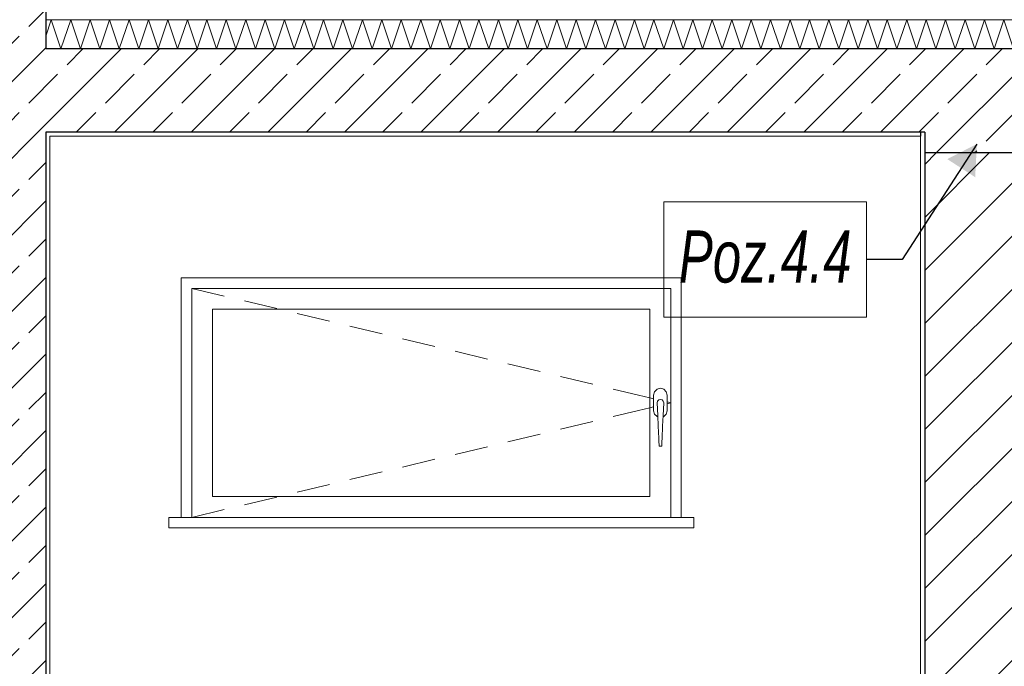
# Model space of a CAD drawing. Header units: millimetres. Extents: x 58537 to 97688, y -8921 to 14216.
# Tile 109 of 145: x 78068 to 80431, y 1268 to 2820. Entities that reach past the tile are written whole.
import ezdxf

# ---------------------------------------------------------------- set-up
doc = ezdxf.new("R2010")
doc.units = ezdxf.units.MM
doc.header["$MEASUREMENT"] = 0
doc.linetypes.add('Wipeout_Contour', pattern=[1000, 0, -1000])
for name, color, linetype in [('Nowe_A-Belki-Wieniec', 7, 'Continuous'), ('Nowe_A-Posadzki', 7, 'Continuous'), ('Nowe_A-Stropy', 7, 'Continuous'), ('Nowe_A-Wymiary-Zewnętrzne', 7, 'Continuous'), ('Nowe_A-Ściany-Konstrukcyjne', 7, 'Continuous'), ('Nowe_A-Ściany-Wewnętrzne', 7, 'Continuous'), ('Nowe_Okna Archicada', 7, 'Continuous')]:
    doc.layers.add(name, color=color, linetype=linetype)
for name, color, linetype, lineweight in [('Nowe_A-Belki-Wieniec_Nr_pióra__30', 7, 'Continuous', 25), ('Nowe_A-Posadzki_Nr_pióra__174', 7, 'Continuous', 5), ('Nowe_A-Posadzki_Nr_pióra__9', 7, 'Continuous', 13), ('Nowe_A-Stropy_Nr_pióra__29', 7, 'Continuous', 25), ('Nowe_A-Stropy_Nr_pióra__49', 7, 'Continuous', 15), ('Nowe_A-Wymiary-Zewnętrzne_Nr_pióra__46', 5, 'Continuous', 15), ('Nowe_A-Ściany-Konstrukcyjne_Nr_pióra__27', 7, 'Continuous', 25), ('Nowe_A-Ściany-Konstrukcyjne_Nr_pióra__47', 7, 'Continuous', 15), ('Nowe_A-Ściany-Wewnętrzne_Nr_pióra__27', 7, 'Continuous', 25), ('Nowe_A-Ściany-Wewnętrzne_Nr_pióra__47', 7, 'Continuous', 15), ('Nowe_Okna Archicada_Nr_pióra__3', 7, 'Continuous', 13), ('Nowe_Okna Archicada_Nr_pióra__87', 7, 'Continuous', 13)]:
    doc.layers.add(name, color=color, linetype=linetype, lineweight=lineweight)
for name, color, linetype, lineweight, true_color in [('Nowe_A-Konstrukcja Opis_Nr_pióra__58', 7, 'Continuous', 13, 0xdf0000), ('Nowe_A-Wymiary-Zewnętrzne_Nr_pióra__45', 7, 'Continuous', 15, 0x40a5ff), ('Nowe_A-Wymiary-Zewnętrzne_Nr_pióra__85', 7, 'Continuous', 13, 0x80c2ff)]:
    doc.layers.add(name, color=color, linetype=linetype, lineweight=lineweight, true_color=true_color)
doc.styles.add('STYL_AUTOMATYCZNY_2', font='arial.ttf')
doc.styles.add('STYL_AUTOMATYCZNY_4', font='arial.ttf', dxfattribs={"width": 0.7})
doc.dimstyles.new('STYL_AUTOMATYCZNY__1', dxfattribs={"dimtxt": 125, "dimasz": 47.5, "dimexe": 0.18, "dimexo": 20, "dimgap": 0, "dimtad": 1, "dimdec": 1, "dimlfac": 0.1, "dimzin": 0, "dimdsep": 46, "dimtxsty": 'STYL_AUTOMATYCZNY_2', "dimblk": 'ARROWHEAD_11', "dimblk1": 'ARROWHEAD_11', "dimblk2": 'ARROWHEAD_11', "dimcen": 0.09, "dimclrd": 256, "dimclre": 256, "dimclrt": 5, "dimadec": 1, "dimazin": 0, "dimtfac": 1, "dimtdec": 4, "dimtmove": 0, "dimatfit": 3, "dimfxl": 0, "dimtolj": 1, "dimtzin": 0, "dimarcsym": 0})
doc.dimstyles.new('STYL_AUTOMATYCZNY__2', dxfattribs={"dimtxt": 0.18, "dimasz": 76, "dimexe": 0.18, "dimexo": 0.0625, "dimgap": 0, "dimtad": 0, "dimtih": 1, "dimtoh": 1, "dimdec": 4, "dimzin": 0, "dimdsep": 46, "dimcen": 0.09, "dimadec": 0, "dimazin": 0, "dimtfac": 1, "dimtdec": 4, "dimtmove": 0, "dimatfit": 3, "dimldrblk": 'ARROWHEAD_16', "dimfxl": 0, "dimtolj": 1, "dimtzin": 0, "dimarcsym": 0})
pattern_1 = [(0, (0, 0), (0, 86.60254), [0, -50]), (0, (25, 43.3), (0, 86.60254), [0, -50])]
pattern_2 = [(45, (0, 0), (-91.92388, 91.92388), []), (45, (-45.96, 45.96), (-91.92388, 91.92388), [97.5, -32.5])]

# ---------------------------------------------------------------- blocks, each defined once
blk = doc.blocks.new('ElemPrzekroju_34')
at = {"layer": 'Nowe_A-Ściany-Konstrukcyjne', "linetype": 'Continuous', "lineweight": 0, "true_color": 0x000000}
h = blk.add_hatch(dxfattribs=at)
h.set_pattern_fill('Beton_zbrojony', color=18, style=0, pattern_type=2)
h.set_pattern_definition(pattern_2)
h.paths.add_polyline_path([(77880.1, -210), (78130.1, -210), (78130.1, 0), (78130.1, 2540), (78130.1, 2550), (77880.1, 2550)])
h = blk.add_hatch(dxfattribs=at)
h.set_pattern_fill('Tynk', color=18, style=0, pattern_type=2)
h.set_pattern_definition(pattern_1)
h.paths.add_polyline_path([(78140.1, 2540), (78130.1, 2540), (78130.1, 0), (78140.1, 0)])
at = {"layer": 'Nowe_A-Ściany-Konstrukcyjne_Nr_pióra__27', "color": 7, "linetype": 'Continuous', "lineweight": 25, "flags": 128}
blk.add_lwpolyline([(78130.1, 2550), (78130.1, 2540), (78130.1, 0), (78130.1, -20), (78130.1, -70), (78130.1, -140), (78130.1, -210)], dxfattribs=at)
at = {"layer": 'Nowe_A-Ściany-Konstrukcyjne_Nr_pióra__47', "color": 7, "linetype": 'Continuous', "lineweight": 15}
blk.add_line((78140.1, 2540), (78140.1, 0), dxfattribs=at)
blk = doc.blocks.new('ElemPrzekroju_39')
at = {"layer": 'Nowe_A-Ściany-Wewnętrzne', "linetype": 'Continuous', "lineweight": 0, "true_color": 0x000000}
h = blk.add_hatch(dxfattribs=at)
h.set_pattern_fill('Tynk', color=18, style=0, pattern_type=2)
h.set_pattern_definition(pattern_1)
h.paths.add_polyline_path([(80230.1, 2550), (80230.1, -20), (80240.1, -20), (80240.1, 2500), (80240.1, 2550)])
h = blk.add_hatch(dxfattribs=at)
h.set_pattern_fill('Bloczki_ceramiczne', color=18, style=0, pattern_type=2)
h.set_pattern_definition([(45, (0, 0), (-63.63961, 63.63961), [])])
h.paths.add_polyline_path([(80240.1, 2500), (80240.1, -20), (80240.1, -70), (80240.1, -210), (80490.1, -210), (80490.1, -70), (80490.1, -20), (80490.1, 2500)])
at = {"layer": 'Nowe_A-Ściany-Wewnętrzne_Nr_pióra__27', "color": 7, "linetype": 'Continuous', "lineweight": 25, "flags": 128}
blk.add_lwpolyline([(80240.1, 2500), (80240.1, -20), (80240.1, -70), (80240.1, -210)], dxfattribs=at)
at = {"layer": 'Nowe_A-Ściany-Wewnętrzne_Nr_pióra__47', "color": 7, "linetype": 'Continuous', "lineweight": 15}
blk.add_line((80230.1, 2540), (80230.1, 0), dxfattribs=at)
blk = doc.blocks.new('ElemPrzekroju_108')
at = {"layer": 'Nowe_A-Ściany-Konstrukcyjne', "linetype": 'Continuous', "lineweight": 0, "true_color": 0x000000}
h = blk.add_hatch(dxfattribs=at)
h.set_pattern_fill('Beton_zbrojony', color=18, style=0, pattern_type=2)
h.set_pattern_definition(pattern_2)
h.paths.add_polyline_path([(78130.1, 5440), (77880.1, 5440), (77880.1, 2750), (78130.1, 2750), (78130.1, 2890), (78130.1, 5430)])
at = {"layer": 'Nowe_A-Ściany-Konstrukcyjne_Nr_pióra__27', "color": 7, "linetype": 'Continuous', "lineweight": 25, "flags": 128}
blk.add_lwpolyline([(78130.1, 5440), (78130.1, 5430), (78130.1, 2890), (78130.1, 2870), (78130.1, 2820), (78130.1, 2750)], dxfattribs=at)
blk = doc.blocks.new('ElemPrzekroju_176')
at = {"color": 254, "linetype": 'Wipeout_Contour', "lineweight": 0, "ltscale": 313965.331065}
blk.add_wipeout([(78480.4, 2150), (78455.4, 2150), (78455.4, 1650), (78480.4, 1650)], dxfattribs=at).dxf.layer = 'Nowe_Okna Archicada'
at = {"color": 254, "linetype": 'Wipeout_Contour', "lineweight": 0, "ltscale": 318663.950729}
blk.add_wipeout([(79630.4, 1650), (79655.4, 1650), (79655.4, 2150), (79630.4, 2150)], dxfattribs=at).dxf.layer = 'Nowe_Okna Archicada'
at = {"color": 254, "linetype": 'Wipeout_Contour', "lineweight": 0, "ltscale": 318502.92455}
blk.add_wipeout([(79602.3, 1799.1), (79602.4, 1796.4), (79608.5, 1796.4), (79608.6, 1799.1)], dxfattribs=at).dxf.layer = 'Nowe_Okna Archicada'
at = {"color": 254, "linetype": 'Wipeout_Contour', "lineweight": 0, "ltscale": 316287.522533}
blk.add_wipeout([(78425.4, 1600), (79685.4, 1600), (79685.4, 1625), (78425.4, 1625)], dxfattribs=at).dxf.layer = 'Nowe_Okna Archicada'
at = {"layer": 'Nowe_Okna Archicada_Nr_pióra__3', "color": 7, "linetype": 'Continuous', "lineweight": 13}
for p, q in [((78425.4, 1600), (78425.4, 1625)), ((79685.4, 1600), (79685.4, 1625)), ((78425.4, 1600), (79685.4, 1600))]:
    blk.add_line(p, q, dxfattribs=at)
at = {"color": 254, "linetype": 'Wipeout_Contour', "lineweight": 0, "ltscale": 632681.428221}
blk.add_wipeout([(79630.4, 2150), (79655.4, 2150), (79655.4, 2200), (78455.4, 2200), (78455.4, 2150), (78480.4, 2150), (78480.4, 2175), (79630.4, 2175)], dxfattribs=at).dxf.layer = 'Nowe_Okna Archicada'
at = {"color": 254, "linetype": 'Wipeout_Contour', "lineweight": 0, "ltscale": 314114.984128}
blk.add_wipeout([(78530.4, 1675), (78530.4, 2125), (78480.4, 2125), (78480.4, 1675)], dxfattribs=at).dxf.layer = 'Nowe_Okna Archicada'
at = {"color": 254, "linetype": 'Wipeout_Contour', "lineweight": 0, "ltscale": 1911073.139935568}
blk.add_wipeout([(79589.2, 1881.2), (79591.4, 1873.1), (79597.3, 1867.2), (79599, 1866.7), (79598.9, 1870), (79597.4, 1900), (79598.5, 1904), (79601.4, 1906.9), (79605.4, 1908), (79609.4, 1906.9), (79612.4, 1904), (79613.4, 1900), (79612, 1870), (79611.8, 1866.7), (79613.6, 1867.2), (79619.5, 1873.1), (79621.7, 1881.2), (79621.7, 1918.7), (79619.5, 1926.9), (79613.6, 1932.8), (79605.4, 1935), (79597.3, 1932.8), (79591.4, 1926.9), (79589.2, 1918.7)], dxfattribs=at).dxf.layer = 'Nowe_Okna Archicada'
at = {"color": 254, "linetype": 'Wipeout_Contour', "lineweight": 0, "ltscale": 318503.387094}
blk.add_wipeout([(79601.9, 1806.6), (79602.3, 1799.1), (79608.6, 1799.1), (79608.9, 1806.6)], dxfattribs=at).dxf.layer = 'Nowe_Okna Archicada'
at = {"color": 254, "linetype": 'Wipeout_Contour', "lineweight": 0, "ltscale": 313940.081528}
blk.add_wipeout([(78455.4, 1650), (78455.4, 1625), (78480.4, 1625), (78480.4, 1650)], dxfattribs=at).dxf.layer = 'Nowe_Okna Archicada'
at = {"color": 254, "linetype": 'Wipeout_Contour', "lineweight": 0, "ltscale": 318639.073487}
blk.add_wipeout([(79630.4, 1650), (79630.4, 1625), (79655.4, 1625), (79655.4, 1650)], dxfattribs=at).dxf.layer = 'Nowe_Okna Archicada'
at = {"layer": 'Nowe_Okna Archicada_Nr_pióra__3', "color": 7, "linetype": 'Continuous', "lineweight": 13}
for p, q in [((79605.4, 1935), (79597.3, 1932.8)), ((79613.6, 1932.8), (79605.4, 1935)), ((79619.5, 1926.9), (79613.6, 1932.8))]:
    blk.add_line(p, q, dxfattribs=at)
at = {"layer": 'Nowe_Okna Archicada_Nr_pióra__87', "color": 7, "linetype": 'Continuous', "lineweight": 13}
for p, q in [((78455.4, 1625), (78455.4, 2200)), ((78455.4, 2200), (79655.4, 2200)), ((79655.4, 1625), (79655.4, 2200))]:
    blk.add_line(p, q, dxfattribs=at)
at = {"color": 254, "linetype": 'Wipeout_Contour', "lineweight": 0, "ltscale": 474506.639753}
blk.add_wipeout([(79630.4, 2175), (78480.4, 2175), (78480.4, 2125), (78530.4, 2125), (79580.4, 2125), (79630.4, 2125)], dxfattribs=at).dxf.layer = 'Nowe_Okna Archicada'
at = {"color": 254, "linetype": 'Wipeout_Contour', "lineweight": 0, "ltscale": 318508.374081}
blk.add_wipeout([(79598.9, 1870), (79600.1, 1844.1), (79610.7, 1844.1), (79612, 1870)], dxfattribs=at).dxf.layer = 'Nowe_Okna Archicada'
at = {"color": 254, "linetype": 'Wipeout_Contour', "lineweight": 0, "ltscale": 318504.129152}
blk.add_wipeout([(79601.5, 1815.4), (79601.9, 1806.6), (79608.9, 1806.6), (79609.4, 1815.4)], dxfattribs=at).dxf.layer = 'Nowe_Okna Archicada'
at = {"color": 254, "linetype": 'Wipeout_Contour', "lineweight": 0, "ltscale": 474437.006943}
blk.add_wipeout([(78480.4, 1625), (79630.4, 1625), (79630.4, 1675), (79580.4, 1675), (78530.4, 1675), (78480.4, 1675)], dxfattribs=at).dxf.layer = 'Nowe_Okna Archicada'
at = {"layer": 'Nowe_Okna Archicada_Nr_pióra__3', "color": 7, "linetype": 'Continuous', "lineweight": 13}
for p, q in [((78480.4, 2125), (78480.4, 2175)), ((78480.4, 2175), (79630.4, 2175)), ((78480.4, 2175), (78558.2, 2156.4)), ((79630.4, 2175), (79630.4, 2125)), ((78480.4, 1675), (78480.4, 2125)), ((79630.4, 2125), (79630.4, 1675)), ((79602.4, 1796.4), (79602.3, 1799.1)), ((79602.4, 1796.4), (79608.5, 1796.4)), ((79608.6, 1799.1), (79608.5, 1796.4)), ((78480.4, 1625), (78480.4, 1675)), ((79630.4, 1675), (79630.4, 1625)), ((78480.4, 1625), (78558.2, 1643.6)), ((78425.4, 1625), (79685.4, 1625))]:
    blk.add_line(p, q, dxfattribs=at)
at = {"color": 254, "linetype": 'Wipeout_Contour', "lineweight": 0, "ltscale": 316314.339392}
blk.add_wipeout([(79580.4, 1675), (79580.4, 2125), (78530.4, 2125), (78530.4, 1675)], dxfattribs=at).dxf.layer = 'Nowe_Okna Archicada'
at = {"color": 254, "linetype": 'Wipeout_Contour', "lineweight": 0, "ltscale": 716652.292519}
blk.add_wipeout([(79598.5, 1904), (79597.4, 1900), (79598.9, 1870), (79612, 1870), (79613.4, 1900), (79612.4, 1904), (79609.4, 1906.9), (79605.4, 1908), (79601.4, 1906.9)], dxfattribs=at).dxf.layer = 'Nowe_Okna Archicada'
at = {"color": 254, "linetype": 'Wipeout_Contour', "lineweight": 0, "ltscale": 318505.848534}
blk.add_wipeout([(79600.1, 1844.1), (79601.5, 1815.4), (79609.4, 1815.4), (79610.7, 1844.1)], dxfattribs=at).dxf.layer = 'Nowe_Okna Archicada'
at = {"layer": 'Nowe_Okna Archicada_Nr_pióra__3', "color": 7, "linetype": 'Continuous', "lineweight": 13}
for p, q in [((78606.9, 2144.8), (78684.7, 2126.2)), ((78530.4, 2125), (78530.4, 1675)), ((79580.4, 2125), (78530.4, 2125)), ((78733.3, 2114.5), (78811.1, 2095.9)), ((79580.4, 1675), (79580.4, 2125)), ((78859.7, 2084.3), (78937.5, 2065.7)), ((78986.2, 2054.1), (79064, 2035.5)), ((79112.6, 2023.8), (79190.4, 2005.2)), ((79239, 1993.6), (79316.9, 1975)), ((79365.5, 1963.4), (79443.3, 1944.8)), ((79491.9, 1933.1), (79552.6, 1918.6)), ((79552.6, 1918.6), (79580.4, 1912)), ((79591.4, 1926.9), (79589.2, 1918.7)), ((79589.2, 1918.7), (79589.2, 1881.2)), ((79597.3, 1932.8), (79591.4, 1926.9)), ((79621.7, 1918.7), (79619.5, 1926.9)), ((79621.7, 1881.2), (79621.7, 1918.7)), ((79580.4, 1912), (79589.2, 1909.9)), ((79597.4, 1900), (79598.5, 1904)), ((79597.4, 1900), (79598.9, 1870)), ((79598.5, 1904), (79601.4, 1906.9)), ((79601.4, 1906.9), (79605.4, 1908)), ((79605.4, 1908), (79609.4, 1906.9)), ((79609.4, 1906.9), (79612.4, 1904)), ((79613.4, 1900), (79612, 1870)), ((79612.4, 1904), (79613.4, 1900)), ((79621.7, 1902.1), (79630.4, 1900)), ((79621.7, 1897.9), (79630.4, 1900)), ((79491.9, 1866.9), (79552.6, 1881.4)), ((79552.6, 1881.4), (79580.4, 1888)), ((79580.4, 1888), (79589.2, 1890.1)), ((79589.2, 1881.2), (79591.4, 1873.1)), ((79591.4, 1873.1), (79597.3, 1867.2)), ((79597.3, 1867.2), (79599, 1866.7)), ((79600.1, 1844.1), (79598.9, 1870)), ((79612, 1870), (79610.7, 1844.1)), ((79611.8, 1866.7), (79613.6, 1867.2)), ((79613.6, 1867.2), (79619.5, 1873.1)), ((79619.5, 1873.1), (79621.7, 1881.2)), ((79365.5, 1836.6), (79443.3, 1855.2)), ((79601.5, 1815.4), (79600.1, 1844.1)), ((79610.7, 1844.1), (79609.4, 1815.4)), ((79239, 1806.4), (79316.9, 1825)), ((79601.9, 1806.6), (79601.5, 1815.4)), ((79602.3, 1799.1), (79601.9, 1806.6)), ((79608.9, 1806.6), (79608.6, 1799.1)), ((79609.4, 1815.4), (79608.9, 1806.6)), ((79112.6, 1776.2), (79190.4, 1794.8)), ((78986.2, 1745.9), (79064, 1764.5)), ((78859.7, 1715.7), (78937.5, 1734.3)), ((78733.3, 1685.5), (78811.1, 1704.1)), ((78530.4, 1675), (79580.4, 1675)), ((78606.9, 1655.2), (78684.7, 1673.8))]:
    blk.add_line(p, q, dxfattribs=at)
blk = doc.blocks.new('ElemPrzekroju_335')
at = {"layer": 'Nowe_A-Stropy', "linetype": 'Continuous', "lineweight": 0, "true_color": 0x000000}
h = blk.add_hatch(dxfattribs=at)
h.set_pattern_fill('Beton_zbrojony', color=18, style=0, pattern_type=2)
h.set_pattern_definition(pattern_2)
h.paths.add_polyline_path([(80240.1, 2750), (77880.1, 2750), (77880.1, 2550), (78130.1, 2550), (80230.1, 2550), (80240.1, 2550)])
h = blk.add_hatch(dxfattribs=at)
h.set_pattern_fill('Tynk', color=18, style=0, pattern_type=2)
h.set_pattern_definition(pattern_1)
h.paths.add_polyline_path([(78130.1, 2550), (78130.1, 2540), (80230.1, 2540), (80230.1, 2550)])
at = {"layer": 'Nowe_A-Stropy_Nr_pióra__29', "color": 7, "linetype": 'Continuous', "lineweight": 25}
for p, q in [((80240.1, 2750), (78130.1, 2750)), ((80230.1, 2550), (80230.1, 2540))]:
    blk.add_line(p, q, dxfattribs=at)
at = {"layer": 'Nowe_A-Stropy_Nr_pióra__29', "color": 7, "linetype": 'Continuous', "lineweight": 25, "flags": 128}
blk.add_lwpolyline([(80240.1, 2550), (80230.1, 2550), (78130.1, 2550)], dxfattribs=at)
at = {"layer": 'Nowe_A-Stropy_Nr_pióra__49', "color": 7, "linetype": 'Continuous', "lineweight": 15}
blk.add_line((80230.1, 2540), (78140.1, 2540), dxfattribs=at)
blk = doc.blocks.new('*X429')
at = {"layer": 'Nowe_A-Posadzki_Nr_pióra__174', "color": 7, "linetype": 'Continuous', "lineweight": 5}
for p, q in [((78130.1, 2780.2), (78143.3, 2820)), ((78143.3, 2820), (78166.7, 2750)), ((78166.7, 2750), (78190, 2820)), ((78190, 2820), (78213.3, 2750)), ((78213.3, 2750), (78236.7, 2820)), ((78236.7, 2820), (78260, 2750)), ((78260, 2750), (78283.3, 2820)), ((78283.3, 2820), (78306.7, 2750)), ((78306.7, 2750), (78330, 2820)), ((78330, 2820), (78353.3, 2750)), ((78353.3, 2750), (78376.7, 2820)), ((78376.7, 2820), (78400, 2750)), ((78400, 2750), (78423.3, 2820)), ((78423.3, 2820), (78446.7, 2750)), ((78446.7, 2750), (78470, 2820)), ((78470, 2820), (78493.3, 2750)), ((78493.3, 2750), (78516.7, 2820)), ((78516.7, 2820), (78540, 2750)), ((78540, 2750), (78563.3, 2820)), ((78563.3, 2820), (78586.7, 2750)), ((78586.7, 2750), (78610, 2820)), ((78610, 2820), (78633.3, 2750)), ((78633.3, 2750), (78656.7, 2820)), ((78656.7, 2820), (78680, 2750)), ((78680, 2750), (78703.3, 2820)), ((78703.3, 2820), (78726.7, 2750)), ((78726.7, 2750), (78750, 2820)), ((78750, 2820), (78773.3, 2750)), ((78773.3, 2750), (78796.7, 2820)), ((78796.7, 2820), (78820, 2750)), ((78820, 2750), (78843.3, 2820)), ((78843.3, 2820), (78866.7, 2750)), ((78866.7, 2750), (78890, 2820)), ((78890, 2820), (78913.3, 2750)), ((78913.3, 2750), (78936.7, 2820)), ((78936.7, 2820), (78960, 2750)), ((78960, 2750), (78983.3, 2820)), ((78983.3, 2820), (79006.7, 2750)), ((79006.7, 2750), (79030, 2820)), ((79030, 2820), (79053.3, 2750)), ((79053.3, 2750), (79076.7, 2820)), ((79076.7, 2820), (79100, 2750)), ((79100, 2750), (79123.3, 2820)), ((79123.3, 2820), (79146.7, 2750)), ((79146.7, 2750), (79170, 2820)), ((79170, 2820), (79193.3, 2750)), ((79193.3, 2750), (79216.7, 2820)), ((79216.7, 2820), (79240, 2750)), ((79240, 2750), (79263.3, 2820)), ((79263.3, 2820), (79286.7, 2750)), ((79286.7, 2750), (79310, 2820)), ((79310, 2820), (79333.3, 2750)), ((79333.3, 2750), (79356.7, 2820)), ((79356.7, 2820), (79380, 2750)), ((79380, 2750), (79403.3, 2820)), ((79403.3, 2820), (79426.7, 2750)), ((79426.7, 2750), (79450, 2820)), ((79450, 2820), (79473.3, 2750)), ((79473.3, 2750), (79496.7, 2820)), ((79496.7, 2820), (79520, 2750)), ((79520, 2750), (79543.3, 2820)), ((79543.3, 2820), (79566.7, 2750)), ((79566.7, 2750), (79590, 2820)), ((79590, 2820), (79613.3, 2750)), ((79613.3, 2750), (79636.7, 2820)), ((79636.7, 2820), (79660, 2750)), ((79660, 2750), (79683.3, 2820)), ((79683.3, 2820), (79706.7, 2750)), ((79706.7, 2750), (79730, 2820)), ((79730, 2820), (79753.3, 2750)), ((79753.3, 2750), (79776.7, 2820)), ((79776.7, 2820), (79800, 2750)), ((79800, 2750), (79823.3, 2820)), ((79823.3, 2820), (79846.7, 2750)), ((79846.7, 2750), (79870, 2820)), ((79870, 2820), (79893.3, 2750)), ((79893.3, 2750), (79916.7, 2820)), ((79916.7, 2820), (79940, 2750)), ((79940, 2750), (79963.3, 2820)), ((79963.3, 2820), (79986.7, 2750)), ((79986.7, 2750), (80010, 2820)), ((80010, 2820), (80033.3, 2750)), ((80033.3, 2750), (80056.7, 2820)), ((80056.7, 2820), (80080, 2750)), ((80080, 2750), (80103.3, 2820)), ((80103.3, 2820), (80126.7, 2750)), ((80126.7, 2750), (80150, 2820)), ((80150, 2820), (80173.3, 2750)), ((80173.3, 2750), (80196.7, 2820)), ((80196.7, 2820), (80220, 2750)), ((80220, 2750), (80243.3, 2820)), ((80243.3, 2820), (80266.7, 2750)), ((80266.7, 2750), (80290, 2820)), ((80290, 2820), (80313.3, 2750)), ((80313.3, 2750), (80336.7, 2820)), ((80336.7, 2820), (80360, 2750)), ((80360, 2750), (80383.3, 2820)), ((80383.3, 2820), (80406.7, 2750)), ((80406.7, 2750), (80430, 2820)), ((80430, 2820), (80453.3, 2750))]:
    blk.add_line(p, q, dxfattribs=at)
blk = doc.blocks.new('ElemPrzekroju_368')
at = {"layer": 'Nowe_A-Posadzki_Nr_pióra__9', "color": 7, "linetype": 'Continuous', "lineweight": 13}
blk.add_line((83880.1, 2820), (78130.1, 2820), dxfattribs=at)
at = {"layer": 'Nowe_A-Posadzki', "lineweight": 0}
blk.add_blockref('*X429', (0, 0), dxfattribs=at)
blk = doc.blocks.new('ElemPrzekroju_384')
at = {"layer": 'Nowe_A-Belki-Wieniec', "linetype": 'Continuous', "lineweight": 0, "true_color": 0x000000}
h = blk.add_hatch(dxfattribs=at)
h.set_pattern_fill('Beton_zbrojony', color=18, style=0, pattern_type=2)
h.set_pattern_definition(pattern_2)
h.paths.add_polyline_path([(80240.1, 2750), (80240.1, 2550), (80240.1, 2500), (80490.1, 2500), (80490.1, 2750)])
at = {"layer": 'Nowe_A-Belki-Wieniec_Nr_pióra__30', "color": 7, "linetype": 'Continuous', "lineweight": 25}
for p, q in [((80490.1, 2750), (80240.1, 2750)), ((80240.1, 2550), (80240.1, 2500)), ((80490.1, 2500), (80240.1, 2500))]:
    blk.add_line(p, q, dxfattribs=at)
blk = doc.blocks.new('*D628')
at = {"layer": 'Nowe_A-Wymiary-Zewnętrzne_Nr_pióra__45', "linetype": 'Continuous', "lineweight": 15, "true_color": 0x40a5ff}
for points in [[(90247.8, 2200), (90248.7, 2195.2), (90251.4, 2191.2), (90255.5, 2188.5), (90260.3, 2187.5), (90265, 2188.5), (90269.1, 2191.2), (90271.8, 2195.2), (90272.8, 2200), (90271.8, 2204.8), (90269.1, 2208.8), (90265, 2211.5), (90260.3, 2212.5), (90255.5, 2211.5), (90251.4, 2208.8), (90248.7, 2204.8)], [(90247.8, 0), (90248.7, -4.8), (90251.4, -8.8), (90255.5, -11.5), (90260.3, -12.5), (90265, -11.5), (90269.1, -8.8), (90271.8, -4.8), (90272.8, 0), (90271.8, 4.8), (90269.1, 8.8), (90265, 11.5), (90260.3, 12.5), (90255.5, 11.5), (90251.4, 8.8), (90248.7, 4.8)]]:
    blk.add_hatch(color=161, dxfattribs=at).paths.add_polyline_path(points)
at = {"layer": 'Nowe_A-Wymiary-Zewnętrzne_Nr_pióra__45', "color": 161, "linetype": 'Continuous', "lineweight": 15, "true_color": 0x40a5ff}
for centre in [(90260.3, 2200), (90260.3, 0)]:
    blk.add_circle(centre, 12.5, dxfattribs=at)
at = {"layer": 'Nowe_A-Wymiary-Zewnętrzne_Nr_pióra__85', "color": 151, "linetype": 'Continuous', "lineweight": 13, "true_color": 0x80c2ff}
for p, q in [((90247.8, 2200), (90213.4, 2200)), ((90307.1, 2200), (90272.8, 2200)), ((90260.3, 12.5), (90260.3, 2187.5)), ((90247.8, 0), (90213.4, 0)), ((90307.1, 0), (90272.8, 0)), ((90260.3, -25), (90260.3, -12.5))]:
    blk.add_line(p, q, dxfattribs=at)
at = {"layer": 'Nowe_A-Wymiary-Zewnętrzne_Nr_pióra__46', "color": 5, "lineweight": 15, "char_height": 125, "attachment_point": 7, "rotation": 90, "style": 'STYL_AUTOMATYCZNY_2'}
for s, insert in [('\\A1;{\\pql;\\fArial|b0|i0|c238|p0;\\W1.000000;34,0}', (90235.3, 1853.9)), ('\\A1;{\\pql;\\fArial|b0|i0|c238|p0;\\W1.000000;220,0}', (90235.3, 718.7))]:
    blk.add_mtext(s, dxfattribs=dict(at, insert=insert))
blk = doc.blocks.new('ARROWHEAD_11')
at = {"color": 0, "linetype": 'Continuous', "lineweight": 0}
blk.add_line((0, 0), (-1, 0), dxfattribs=at)
at = {"color": 0, "linetype": 'Continuous', "lineweight": 0, "const_width": 0.25, "flags": 128}
blk.add_lwpolyline([(-0.125, 0, 1), (0.125, 0, 1)], format="xyb", close=True, dxfattribs=at)
blk = doc.blocks.new('*D629')
at = {"layer": 'Nowe_A-Wymiary-Zewnętrzne_Nr_pióra__45', "linetype": 'Continuous', "lineweight": 15, "true_color": 0x40a5ff}
for points in [[(90247.8, 2540), (90248.7, 2535.2), (90251.4, 2531.2), (90255.5, 2528.5), (90260.3, 2527.5), (90265, 2528.5), (90269.1, 2531.2), (90271.8, 2535.2), (90272.8, 2540), (90271.8, 2544.8), (90269.1, 2548.8), (90265, 2551.5), (90260.3, 2552.5), (90255.5, 2551.5), (90251.4, 2548.8), (90248.7, 2544.8)], [(90247.8, 2200), (90248.7, 2195.2), (90251.4, 2191.2), (90255.5, 2188.5), (90260.3, 2187.5), (90265, 2188.5), (90269.1, 2191.2), (90271.8, 2195.2), (90272.8, 2200), (90271.8, 2204.8), (90269.1, 2208.8), (90265, 2211.5), (90260.3, 2212.5), (90255.5, 2211.5), (90251.4, 2208.8), (90248.7, 2204.8)]]:
    blk.add_hatch(color=161, dxfattribs=at).paths.add_polyline_path(points)
at = {"layer": 'Nowe_A-Wymiary-Zewnętrzne_Nr_pióra__45', "color": 161, "linetype": 'Continuous', "lineweight": 15, "true_color": 0x40a5ff}
for centre in [(90260.3, 2540), (90260.3, 2200)]:
    blk.add_circle(centre, 12.5, dxfattribs=at)
at = {"layer": 'Nowe_A-Wymiary-Zewnętrzne_Nr_pióra__85', "color": 151, "linetype": 'Continuous', "lineweight": 13, "true_color": 0x80c2ff}
for p, q in [((90247.8, 2540), (90213.4, 2540)), ((90307.1, 2540), (90272.8, 2540)), ((90260.3, 2212.5), (90260.3, 2527.5)), ((90247.8, 2200), (90213.4, 2200)), ((90307.1, 2200), (90272.8, 2200))]:
    blk.add_line(p, q, dxfattribs=at)
at = {"layer": 'Nowe_A-Wymiary-Zewnętrzne_Nr_pióra__46', "color": 5, "lineweight": 15, "insert": (90091.5, 2478.2), "char_height": 125, "attachment_point": 7, "rotation": 90, "style": 'STYL_AUTOMATYCZNY_2'}
blk.add_mtext('\\A1;{\\pql;\\fArial|b0|i0|c238|p0;\\W1.000000;21,0}', dxfattribs=at)
blk = doc.blocks.new('*D630')
at = {"layer": 'Nowe_A-Wymiary-Zewnętrzne_Nr_pióra__45', "linetype": 'Continuous', "lineweight": 15, "true_color": 0x40a5ff}
for points in [[(90247.8, 2750), (90248.7, 2745.2), (90251.4, 2741.2), (90255.5, 2738.5), (90260.3, 2737.5), (90265, 2738.5), (90269.1, 2741.2), (90271.8, 2745.2), (90272.8, 2750), (90271.8, 2754.8), (90269.1, 2758.8), (90265, 2761.5), (90260.3, 2762.5), (90255.5, 2761.5), (90251.4, 2758.8), (90248.7, 2754.8)], [(90247.8, 2540), (90248.7, 2535.2), (90251.4, 2531.2), (90255.5, 2528.5), (90260.3, 2527.5), (90265, 2528.5), (90269.1, 2531.2), (90271.8, 2535.2), (90272.8, 2540), (90271.8, 2544.8), (90269.1, 2548.8), (90265, 2551.5), (90260.3, 2552.5), (90255.5, 2551.5), (90251.4, 2548.8), (90248.7, 2544.8)]]:
    blk.add_hatch(color=161, dxfattribs=at).paths.add_polyline_path(points)
at = {"layer": 'Nowe_A-Wymiary-Zewnętrzne_Nr_pióra__45', "color": 161, "linetype": 'Continuous', "lineweight": 15, "true_color": 0x40a5ff}
for centre in [(90260.3, 2750), (90260.3, 2540)]:
    blk.add_circle(centre, 12.5, dxfattribs=at)
at = {"layer": 'Nowe_A-Wymiary-Zewnętrzne_Nr_pióra__85', "color": 151, "linetype": 'Continuous', "lineweight": 13, "true_color": 0x80c2ff}
for p, q in [((90247.8, 2750), (90213.4, 2750)), ((90307.1, 2750), (90272.8, 2750)), ((90260.3, 2552.5), (90260.3, 2737.5)), ((90247.8, 2540), (90213.4, 2540)), ((90307.1, 2540), (90272.8, 2540))]:
    blk.add_line(p, q, dxfattribs=at)
blk = doc.blocks.new('*D631')
at = {"layer": 'Nowe_A-Wymiary-Zewnętrzne_Nr_pióra__45', "linetype": 'Continuous', "lineweight": 15, "true_color": 0x40a5ff}
for points in [[(90247.8, 2890), (90248.7, 2885.2), (90251.4, 2881.2), (90255.5, 2878.5), (90260.3, 2877.5), (90265, 2878.5), (90269.1, 2881.2), (90271.8, 2885.2), (90272.8, 2890), (90271.8, 2894.8), (90269.1, 2898.8), (90265, 2901.5), (90260.3, 2902.5), (90255.5, 2901.5), (90251.4, 2898.8), (90248.7, 2894.8)], [(90247.8, 2750), (90248.7, 2745.2), (90251.4, 2741.2), (90255.5, 2738.5), (90260.3, 2737.5), (90265, 2738.5), (90269.1, 2741.2), (90271.8, 2745.2), (90272.8, 2750), (90271.8, 2754.8), (90269.1, 2758.8), (90265, 2761.5), (90260.3, 2762.5), (90255.5, 2761.5), (90251.4, 2758.8), (90248.7, 2754.8)]]:
    blk.add_hatch(color=161, dxfattribs=at).paths.add_polyline_path(points)
at = {"layer": 'Nowe_A-Wymiary-Zewnętrzne_Nr_pióra__45', "color": 161, "linetype": 'Continuous', "lineweight": 15, "true_color": 0x40a5ff}
for centre in [(90260.3, 2890), (90260.3, 2750)]:
    blk.add_circle(centre, 12.5, dxfattribs=at)
at = {"layer": 'Nowe_A-Wymiary-Zewnętrzne_Nr_pióra__85', "color": 151, "linetype": 'Continuous', "lineweight": 13, "true_color": 0x80c2ff}
for p, q in [((90247.8, 2890), (90213.4, 2890)), ((90307.1, 2890), (90272.8, 2890)), ((90260.3, 2762.5), (90260.3, 2877.5)), ((90247.8, 2750), (90213.4, 2750)), ((90307.1, 2750), (90272.8, 2750))]:
    blk.add_line(p, q, dxfattribs=at)
blk = doc.blocks.new('*D644')
at = {"layer": 'Nowe_A-Wymiary-Zewnętrzne_Nr_pióra__45', "linetype": 'Continuous', "lineweight": 15, "true_color": 0x40a5ff}
for points in [[(93212.8, 2200), (93213.7, 2195.2), (93216.4, 2191.2), (93220.5, 2188.5), (93225.3, 2187.5), (93230, 2188.5), (93234.1, 2191.2), (93236.8, 2195.2), (93237.8, 2200), (93236.8, 2204.8), (93234.1, 2208.8), (93230, 2211.5), (93225.3, 2212.5), (93220.5, 2211.5), (93216.4, 2208.8), (93213.7, 2204.8)], [(93212.8, 0), (93213.7, -4.8), (93216.4, -8.8), (93220.5, -11.5), (93225.3, -12.5), (93230, -11.5), (93234.1, -8.8), (93236.8, -4.8), (93237.8, 0), (93236.8, 4.8), (93234.1, 8.8), (93230, 11.5), (93225.3, 12.5), (93220.5, 11.5), (93216.4, 8.8), (93213.7, 4.8)]]:
    blk.add_hatch(color=161, dxfattribs=at).paths.add_polyline_path(points)
at = {"layer": 'Nowe_A-Wymiary-Zewnętrzne_Nr_pióra__45', "color": 161, "linetype": 'Continuous', "lineweight": 15, "true_color": 0x40a5ff}
for centre in [(93225.3, 2200), (93225.3, 0)]:
    blk.add_circle(centre, 12.5, dxfattribs=at)
at = {"layer": 'Nowe_A-Wymiary-Zewnętrzne_Nr_pióra__85', "color": 151, "linetype": 'Continuous', "lineweight": 13, "true_color": 0x80c2ff}
for p, q in [((93212.8, 2200), (93178.4, 2200)), ((93272.1, 2200), (93237.8, 2200)), ((93225.3, 12.5), (93225.3, 2187.5)), ((93212.8, 0), (93178.4, 0)), ((93272.1, 0), (93237.8, 0))]:
    blk.add_line(p, q, dxfattribs=at)
at = {"layer": 'Nowe_A-Wymiary-Zewnętrzne_Nr_pióra__46', "color": 5, "lineweight": 15, "char_height": 125, "attachment_point": 7, "rotation": 90, "style": 'STYL_AUTOMATYCZNY_2'}
for s, insert in [('\\A1;{\\pql;\\fArial|b0|i0|c238|p0;\\W1.000000;220,0}', (93200.3, 1052.3)), ('\\A1;{\\pql;\\fArial|b0|i0|c238|p0;\\W1.000000;14,0}', (93200.3, 12.5))]:
    blk.add_mtext(s, dxfattribs=dict(at, insert=insert))
blk = doc.blocks.new('*D645')
at = {"layer": 'Nowe_A-Wymiary-Zewnętrzne_Nr_pióra__45', "linetype": 'Continuous', "lineweight": 15, "true_color": 0x40a5ff}
for points in [[(93212.8, 2570), (93213.7, 2565.2), (93216.4, 2561.2), (93220.5, 2558.5), (93225.3, 2557.5), (93230, 2558.5), (93234.1, 2561.2), (93236.8, 2565.2), (93237.8, 2570), (93236.8, 2574.8), (93234.1, 2578.8), (93230, 2581.5), (93225.3, 2582.5), (93220.5, 2581.5), (93216.4, 2578.8), (93213.7, 2574.8)], [(93212.8, 2200), (93213.7, 2195.2), (93216.4, 2191.2), (93220.5, 2188.5), (93225.3, 2187.5), (93230, 2188.5), (93234.1, 2191.2), (93236.8, 2195.2), (93237.8, 2200), (93236.8, 2204.8), (93234.1, 2208.8), (93230, 2211.5), (93225.3, 2212.5), (93220.5, 2211.5), (93216.4, 2208.8), (93213.7, 2204.8)]]:
    blk.add_hatch(color=161, dxfattribs=at).paths.add_polyline_path(points)
at = {"layer": 'Nowe_A-Wymiary-Zewnętrzne_Nr_pióra__45', "color": 161, "linetype": 'Continuous', "lineweight": 15, "true_color": 0x40a5ff}
for centre in [(93225.3, 2570), (93225.3, 2200)]:
    blk.add_circle(centre, 12.5, dxfattribs=at)
at = {"layer": 'Nowe_A-Wymiary-Zewnętrzne_Nr_pióra__85', "color": 151, "linetype": 'Continuous', "lineweight": 13, "true_color": 0x80c2ff}
for p, q in [((93212.8, 2570), (93178.4, 2570)), ((93225.3, 2212.5), (93225.3, 2557.5)), ((93272.1, 2570), (93237.8, 2570)), ((93212.8, 2200), (93178.4, 2200)), ((93272.1, 2200), (93237.8, 2200))]:
    blk.add_line(p, q, dxfattribs=at)
at = {"layer": 'Nowe_A-Wymiary-Zewnętrzne_Nr_pióra__46', "color": 5, "lineweight": 15, "char_height": 125, "attachment_point": 7, "rotation": 90, "style": 'STYL_AUTOMATYCZNY_2'}
for s, insert in [('\\A1;{\\pql;\\fArial|b0|i0|c238|p0;\\W1.000000;18,0}', (93056.5, 2493.2)), ('\\A1;{\\pql;\\fArial|b0|i0|c238|p0;\\W1.000000;37,0}', (93200.3, 2218.2))]:
    blk.add_mtext(s, dxfattribs=dict(at, insert=insert))
blk = doc.blocks.new('*D646')
at = {"layer": 'Nowe_A-Wymiary-Zewnętrzne_Nr_pióra__45', "linetype": 'Continuous', "lineweight": 15, "true_color": 0x40a5ff}
for points in [[(93212.8, 2750), (93213.7, 2745.2), (93216.4, 2741.2), (93220.5, 2738.5), (93225.3, 2737.5), (93230, 2738.5), (93234.1, 2741.2), (93236.8, 2745.2), (93237.8, 2750), (93236.8, 2754.8), (93234.1, 2758.8), (93230, 2761.5), (93225.3, 2762.5), (93220.5, 2761.5), (93216.4, 2758.8), (93213.7, 2754.8)], [(93212.8, 2570), (93213.7, 2565.2), (93216.4, 2561.2), (93220.5, 2558.5), (93225.3, 2557.5), (93230, 2558.5), (93234.1, 2561.2), (93236.8, 2565.2), (93237.8, 2570), (93236.8, 2574.8), (93234.1, 2578.8), (93230, 2581.5), (93225.3, 2582.5), (93220.5, 2581.5), (93216.4, 2578.8), (93213.7, 2574.8)]]:
    blk.add_hatch(color=161, dxfattribs=at).paths.add_polyline_path(points)
at = {"layer": 'Nowe_A-Wymiary-Zewnętrzne_Nr_pióra__45', "color": 161, "linetype": 'Continuous', "lineweight": 15, "true_color": 0x40a5ff}
for centre in [(93225.3, 2750), (93225.3, 2570)]:
    blk.add_circle(centre, 12.5, dxfattribs=at)
at = {"layer": 'Nowe_A-Wymiary-Zewnętrzne_Nr_pióra__85', "color": 151, "linetype": 'Continuous', "lineweight": 13, "true_color": 0x80c2ff}
for p, q in [((93212.8, 2750), (93178.4, 2750)), ((93272.1, 2750), (93237.8, 2750)), ((93225.3, 2582.5), (93225.3, 2737.5)), ((93212.8, 2570), (93178.4, 2570)), ((93272.1, 2570), (93237.8, 2570))]:
    blk.add_line(p, q, dxfattribs=at)
blk = doc.blocks.new('*D647')
at = {"layer": 'Nowe_A-Wymiary-Zewnętrzne_Nr_pióra__45', "linetype": 'Continuous', "lineweight": 15, "true_color": 0x40a5ff}
for points in [[(93212.8, 2890), (93213.7, 2885.2), (93216.4, 2881.2), (93220.5, 2878.5), (93225.3, 2877.5), (93230, 2878.5), (93234.1, 2881.2), (93236.8, 2885.2), (93237.8, 2890), (93236.8, 2894.8), (93234.1, 2898.8), (93230, 2901.5), (93225.3, 2902.5), (93220.5, 2901.5), (93216.4, 2898.8), (93213.7, 2894.8)], [(93212.8, 2750), (93213.7, 2745.2), (93216.4, 2741.2), (93220.5, 2738.5), (93225.3, 2737.5), (93230, 2738.5), (93234.1, 2741.2), (93236.8, 2745.2), (93237.8, 2750), (93236.8, 2754.8), (93234.1, 2758.8), (93230, 2761.5), (93225.3, 2762.5), (93220.5, 2761.5), (93216.4, 2758.8), (93213.7, 2754.8)]]:
    blk.add_hatch(color=161, dxfattribs=at).paths.add_polyline_path(points)
at = {"layer": 'Nowe_A-Wymiary-Zewnętrzne_Nr_pióra__45', "color": 161, "linetype": 'Continuous', "lineweight": 15, "true_color": 0x40a5ff}
for centre in [(93225.3, 2890), (93225.3, 2750)]:
    blk.add_circle(centre, 12.5, dxfattribs=at)
at = {"layer": 'Nowe_A-Wymiary-Zewnętrzne_Nr_pióra__85', "color": 151, "linetype": 'Continuous', "lineweight": 13, "true_color": 0x80c2ff}
for p, q in [((93212.8, 2890), (93178.4, 2890)), ((93272.1, 2890), (93237.8, 2890)), ((93225.3, 2762.5), (93225.3, 2877.5)), ((93212.8, 2750), (93178.4, 2750)), ((93272.1, 2750), (93237.8, 2750))]:
    blk.add_line(p, q, dxfattribs=at)
blk = doc.blocks.new('*D659')
at = {"layer": 'Nowe_A-Wymiary-Zewnętrzne_Nr_pióra__45', "linetype": 'Continuous', "lineweight": 15, "true_color": 0x40a5ff}
for points in [[(93474.8, 12846.4), (93475.7, 12841.6), (93478.4, 12837.5), (93482.5, 12834.8), (93487.3, 12833.9), (93492.1, 12834.8), (93496.1, 12837.5), (93498.8, 12841.6), (93499.8, 12846.4), (93498.8, 12851.2), (93496.1, 12855.2), (93492.1, 12857.9), (93487.3, 12858.9), (93482.5, 12857.9), (93478.4, 12855.2), (93475.7, 12851.2)], [(93474.8, 0), (93475.7, -4.8), (93478.4, -8.8), (93482.5, -11.5), (93487.3, -12.5), (93492.1, -11.5), (93496.1, -8.8), (93498.8, -4.8), (93499.8, 0), (93498.8, 4.8), (93496.1, 8.8), (93492.1, 11.5), (93487.3, 12.5), (93482.5, 11.5), (93478.4, 8.8), (93475.7, 4.8)]]:
    blk.add_hatch(color=161, dxfattribs=at).paths.add_polyline_path(points)
at = {"layer": 'Nowe_A-Wymiary-Zewnętrzne_Nr_pióra__45', "color": 161, "linetype": 'Continuous', "lineweight": 15, "true_color": 0x40a5ff}
for centre in [(93487.3, 12846.4), (93487.3, 0)]:
    blk.add_circle(centre, 12.5, dxfattribs=at)
at = {"layer": 'Nowe_A-Wymiary-Zewnętrzne_Nr_pióra__85', "color": 151, "linetype": 'Continuous', "lineweight": 13, "true_color": 0x80c2ff}
for p, q in [((93487.3, 12858.9), (93487.3, 12871.4)), ((93474.8, 12846.4), (93440.4, 12846.4)), ((93487.3, 12.5), (93487.3, 12833.9)), ((93534.2, 12846.4), (93499.8, 12846.4)), ((93474.8, 0), (93440.4, 0)), ((93534.2, 0), (93499.8, 0)), ((93487.3, -25), (93487.3, -12.5))]:
    blk.add_line(p, q, dxfattribs=at)
at = {"layer": 'Nowe_A-Wymiary-Zewnętrzne_Nr_pióra__46', "color": 5, "lineweight": 15, "insert": (93462.3, 6137.2), "char_height": 125, "attachment_point": 7, "rotation": 90, "style": 'STYL_AUTOMATYCZNY_2'}
blk.add_mtext('\\A1;{\\pql;\\fArial|b0|i0|c238|p0;\\W1.000000;1\xa0284,6}', dxfattribs=at)
blk = doc.blocks.new('ARROWHEAD_16')
at = {"linetype": 'Continuous', "lineweight": 0}
blk.add_hatch(color=0, dxfattribs=at).paths.add_polyline_path([(-0.9093, 0.525), (0, 0), (-0.9093, -0.525)])
at = {"color": 0, "linetype": 'Continuous', "lineweight": 0}
blk.add_line((0, 0), (-1, 0), dxfattribs=at)

msp = doc.modelspace()

# ---------------------------------------------------------------- block references
at = {"layer": 'Nowe_A-Belki-Wieniec', "lineweight": 0}
msp.add_blockref('ElemPrzekroju_384', (0, 0), dxfattribs=at)
at = {"layer": 'Nowe_A-Posadzki', "lineweight": 0}
msp.add_blockref('ElemPrzekroju_368', (0, 0), dxfattribs=at)
at = {"layer": 'Nowe_A-Stropy', "lineweight": 0}
msp.add_blockref('ElemPrzekroju_335', (0, 0), dxfattribs=at)
at = {"layer": 'Nowe_A-Ściany-Konstrukcyjne', "lineweight": 0}
for name in ['ElemPrzekroju_108', 'ElemPrzekroju_34']:
    msp.add_blockref(name, (0, 0), dxfattribs=at)
at = {"layer": 'Nowe_A-Ściany-Wewnętrzne', "lineweight": 0}
msp.add_blockref('ElemPrzekroju_39', (0, 0), dxfattribs=at)
at = {"layer": 'Nowe_Okna Archicada', "lineweight": 0}
msp.add_blockref('ElemPrzekroju_176', (0, 0), dxfattribs=at)

# ---------------------------------------------------------------- dimensions: what is measured, and where the dimension line sits
at = {"layer": 'Nowe_A-Wymiary-Zewnętrzne', "color": 151, "linetype": 'Continuous', "lineweight": 13, "true_color": 0x80c2ff}
for base, p1, p2, picture, middle in [((93225.25, 2890), (63270.07, 2750), (64770.07, 2890), '*D647', (93137.75, 3064.32)), ((90260.25, 2890), (65230.07, 2750), (65230.07, 2890), '*D631', (90172.75, 3064.32)), ((93225.25, 2750), (63270.07, 2570), (63270.07, 2750), '*D646', (92994, 2655)), ((90260.25, 2750), (65230.07, 2540), (65230.07, 2750), '*D630', (90029, 2640))]:
    dim = msp.add_linear_dim(base=base, p1=p1, p2=p2, angle=90, dimstyle='STYL_AUTOMATYCZNY__1', dxfattribs=at)
    dim.commit()
    dim.dimension.update_dxf_attribs({"geometry": picture, "text_midpoint": middle, "dimtype": 160, "text_rotation": 90})

# ---------------------------------------------------------------- leaders
at = {"layer": 'Nowe_A-Konstrukcja Opis_Nr_pióra__58', "color": 12, "linetype": 'Continuous', "lineweight": 13, "true_color": 0xdf0000, "annotation_type": 0, "has_hookline": 1, "hookline_direction": 1, "text_width": 407.4, "horizontal_direction": (1, -1e-06, 0)}
msp.add_leader([(80365.07, 2521.53), (80185.41, 2244.39), (80100.42, 2244.39)], dimstyle='STYL_AUTOMATYCZNY__2', dxfattribs=at)

# ---------------------------------------------------------------- next in the draw order: linework, layer by layer
at = {"layer": 'Nowe_A-Konstrukcja Opis_Nr_pióra__58', "color": 12, "linetype": 'Continuous', "lineweight": 13, "true_color": 0xdf0000, "flags": 128}
msp.add_lwpolyline([(79613.48, 2382.6), (80100.42, 2382.6), (80100.42, 2106.17), (79613.48, 2106.17)], close=True, dxfattribs=at)

# ---------------------------------------------------------------- next in the draw order: texts
at = {"layer": 'Nowe_A-Konstrukcja Opis_Nr_pióra__58', "color": 12, "linetype": 'Continuous', "lineweight": 13, "true_color": 0xdf0000, "insert": (79856.95, 2250.52), "char_height": 125, "attachment_point": 5, "rotation": 359.99994, "style": 'STYL_AUTOMATYCZNY_4'}
msp.add_mtext('\\A1;{\\pqc;\\fArial|b0|i1|c238|p0;\\W0.700000;Poz.4.\\fArial|b0|i1|c238|p0;\\W0.700000;4}', dxfattribs=at)

# ---------------------------------------------------------------- next in the draw order: dimensions: what is measured, and where the dimension line sits
at = {"layer": 'Nowe_A-Wymiary-Zewnętrzne', "color": 151, "linetype": 'Continuous', "lineweight": 13, "true_color": 0x80c2ff}
for base, p1, p2, picture, middle in [((93487.29, 12846.37), (64770.07, 0), (64717.21, 12846.37), '*D659', (93399.79, 6418.33)), ((93225.25, 2570), (64770.07, 2200), (63270.07, 2570), '*D645', (93137.75, 2380)), ((90260.25, 2540), (65230.07, 2200), (65230.07, 2540), '*D629', (90172.75, 2015.67)), ((93225.25, 2200), (64770.07, 0), (64770.07, 2200), '*D644', (93137.75, 1261.72)), ((90260.25, 2200), (65240.07, 0), (65230.07, 2200), '*D628', (90172.75, 928.07))]:
    dim = msp.add_linear_dim(base=base, p1=p1, p2=p2, angle=90, dimstyle='STYL_AUTOMATYCZNY__1', dxfattribs=at)
    dim.commit()
    dim.dimension.update_dxf_attribs({"geometry": picture, "text_midpoint": middle, "dimtype": 160, "text_rotation": 90})

doc.saveas('drawing.dxf')
